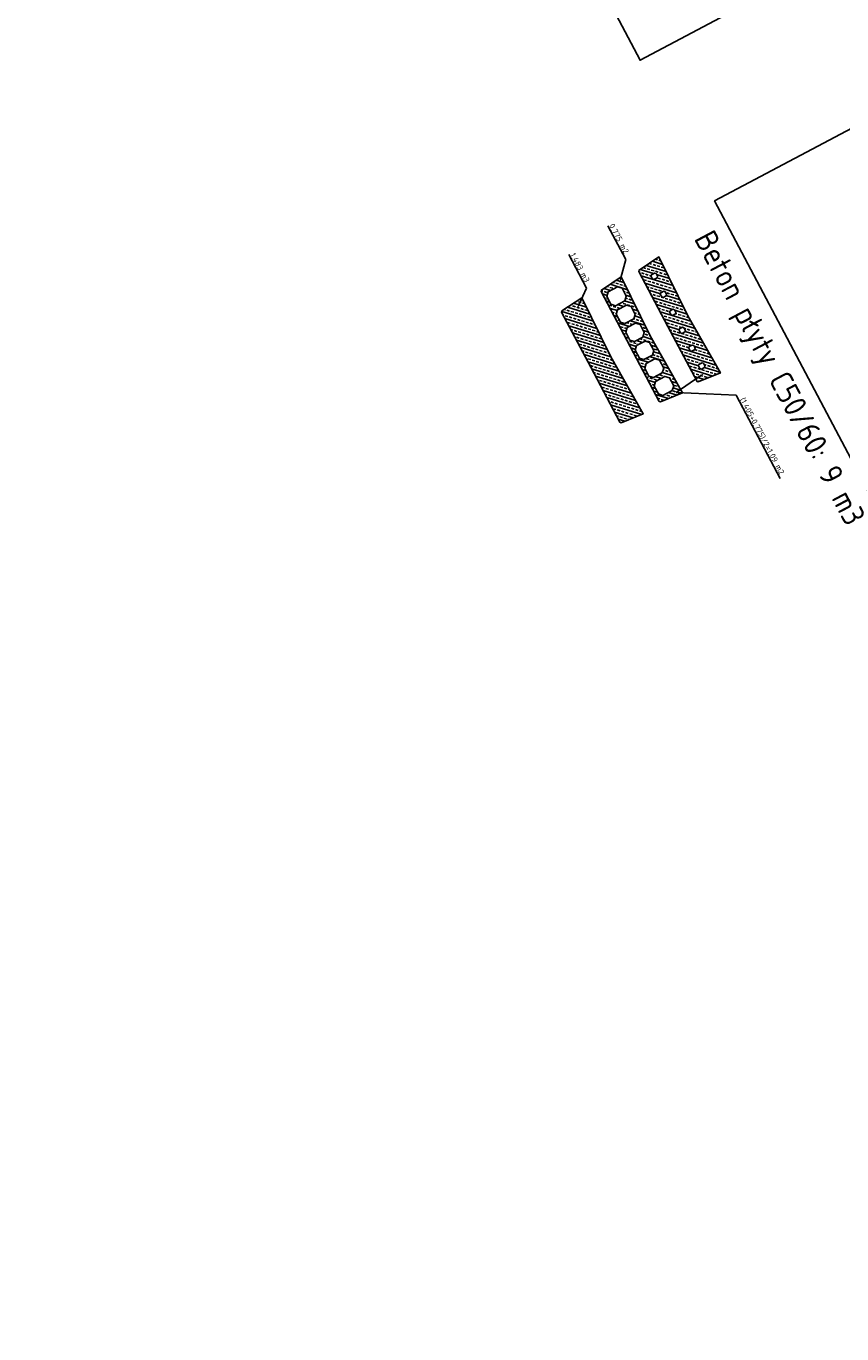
# Model space of a CAD drawing. Header units: millimetres. Extents: x -719417711 to 8331457056, y 1358857702 to 5726797456.
# Tile 28 of 71: x 7530400928 to 7530418953, y 5726489438 to 5726518317. Entities that reach past the tile are written whole.
import ezdxf
from ezdxf import colors
from ezdxf.entities.mleader import LeaderData, LeaderLine
from ezdxf.math import Vec2, Vec3

# ---------------------------------------------------------------- set-up
doc = ezdxf.new("R2010")
doc.units = ezdxf.units.MM
for name, color, linetype in [('0 wymiar', 32, 'Continuous'), ('1 cienka', 4, 'Continuous'), ('4 opis', 3, 'Continuous'), ('4 średnia', 3, 'Continuous'), ('5 gruba', 7, 'Continuous'), ('5 opis', 7, 'Continuous'), ('9 kreskowanie', 8, 'Continuous')]:
    doc.layers.add(name, color=color, linetype=linetype)
doc.layers.add('6 pomoc 01', color=1, linetype='Continuous', plot=False)
doc.layers.add('6 pomoc 02', color=140, linetype='Continuous', plot=False)
doc.styles.add('M 1_100', font='geniso.shx', dxfattribs={"height": 250})
doc.styles.add('M 1_20', font='geniso.shx', dxfattribs={"height": 50})
doc.styles.get("Standard").update_dxf_attribs({"font": 'geniso.shx'})
doc.dimstyles.new('pręt 1_20 [cm]', dxfattribs={"dimscale": 20, "dimtxt": 2.5, "dimasz": 2, "dimexe": 1, "dimexo": 2.5, "dimgap": 1, "dimtad": 1, "dimdec": 0, "dimlfac": 0.1, "dimzin": 0, "dimdsep": 46, "dimtxsty": 'Standard', "dimblk": 'NONE', "dimcen": 1, "dimdle": 1.5, "dimse1": 1, "dimse2": 1, "dimsd1": 1, "dimsd2": 1, "dimclrt": 3, "dimadec": 0, "dimazin": 0, "dimtfac": 1, "dimtdec": 0, "dimtmove": 1, "dimatfit": 3, "dimldrblk": 'NONE', "dimfxl": 1, "dimtolj": 1, "dimtzin": 0, "dimarcsym": 0})
pattern_1 = [(342.89795, (7528747821.95, 5729433843.12), (37.347464, 121.384377), []), (342.89795, (7528747863.97, 5729433763.76), (37.347464, 121.384377), [63.5, -31.75])]

# ---------------------------------------------------------------- blocks, each defined once
blk = doc.blocks.new('OG-3.4')
at = {"layer": '4 średnia', "insert": (-1913.05, 762.314), "char_height": 250, "attachment_point": 1, "style": 'M 1_100'}
blk.add_mtext_dynamic_manual_height_columns('\\pi1452.3;{\\LOG-3.4 \\P\\pi796.13;}(107,20 m n.p.m.)', width=3854.57291, gutter_width=1250, heights=[0], dxfattribs=at)
blk = doc.blocks.new('OG-3.5b')
at = {"layer": '4 średnia', "insert": (-1913.05, 762.314), "char_height": 250, "attachment_point": 1, "style": 'M 1_100'}
blk.add_mtext_dynamic_manual_height_columns('\\pi1372.8;{\\LOG-3.5b \\P\\pi796.13;}(107,00 m n.p.m.)', width=3854.57291, gutter_width=1250, heights=[0], dxfattribs=at)
blk = doc.blocks.new('OG-3.5a')
at = {"layer": '4 średnia', "insert": (-1913.05, 762.314), "char_height": 250, "attachment_point": 1, "style": 'M 1_100'}
blk.add_mtext_dynamic_manual_height_columns('\\pi1372.8;{\\LOG-3.5a \\P\\pi796.13;}(107,30 m n.p.m.)', width=3854.57291, gutter_width=1250, heights=[0], dxfattribs=at)
blk = doc.blocks.new('*D829')
at = {"layer": 'Defpoints', "color": 0, "transparency": 16777216}
for p in [(7530413587.234669, 5726545910.981071), (7530413597.937746, 5726545916.245561), (8331457056.214928, 4097968415.126375)]:
    blk.add_point(p, dxfattribs=at)
at = {"layer": '0 wymiar', "color": 3, "transparency": 16777216, "insert": (7930935372.822865, 4912257188.187174), "char_height": 50, "attachment_point": 5, "rotation": 296.1910488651}
blk.add_mtext('\\A1;181492019', dxfattribs=at)
blk = doc.blocks.new('_None')
blk = doc.blocks.new('*D848')
at = {"layer": 'Defpoints', "color": 0, "transparency": 16777216}
for p in [(7530415636, 5726542283), (-719417711, 1358861152), (-719415868, 1358857702)]:
    blk.add_point(p, dxfattribs=at)
at = {"layer": '0 wymiar', "color": 3, "transparency": 16777216, "insert": (-719416743, 1358859451), "char_height": 50, "attachment_point": 5, "rotation": 297.898}
blk.add_mtext('\\A1;391', dxfattribs=at)

msp = doc.modelspace()

# ---------------------------------------------------------------- hatches: boundary and pattern name
at = {"layer": '9 kreskowanie'}
h = msp.add_hatch(dxfattribs=at)
h.set_pattern_fill('ANSI33', color=256, scale=20, angle=-24.830530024)
h.set_pattern_definition(pattern_1)
h.paths.add_polyline_path([(7530415752.667875, 5726510470.225699), (7530415780.544916, 5726510460.10278), (7530416267.791822, 5726510658.81915), (7530415550.894907, 5726511919.950014), (7530414910.887057, 5726513221.788024), (7530414472.63838, 5726512930.522098), (7530414465.33957, 5726512901.776134), (7530415109.00372, 5726511686.00092)])
h.paths.add_polyline_path([(7530415422.115796, 5726511532.687809), (7530415388.323783, 5726511543.084912), (7530415357.442502, 5726511601.414549), (7530415367.839606, 5726511635.206563), (7530415429.693769, 5726511667.953822), (7530415463.485785, 5726511657.55672), (7530415494.367063, 5726511599.227081), (7530415483.969958, 5726511565.435068)], flags=16)
h.paths.add_polyline_path([(7530415580.776855, 5726511240.467475), (7530415645.717613, 5726511274.848862), (7530415679.509626, 5726511264.451756), (7530415710.390906, 5726511206.12212), (7530415699.993802, 5726511172.330106), (7530415635.053046, 5726511137.948719), (7530415601.261031, 5726511148.345824), (7530415570.379751, 5726511206.675461)], flags=16)
h.paths.add_polyline_path([(7530415212.497405, 5726511928.62231), (7530415178.705393, 5726511939.019414), (7530415147.824111, 5726511997.349049), (7530415158.221216, 5726512031.141066), (7530415220.075377, 5726512063.888325), (7530415253.867393, 5726512053.49122), (7530415284.748672, 5726511995.161584), (7530415274.351568, 5726511961.36957)], flags=16)
h.paths.add_polyline_path([(7530415794.354593, 5726510846.629158), (7530415863.254696, 5726510883.106729), (7530415897.04671, 5726510872.709624), (7530415927.927991, 5726510814.379988), (7530415917.530886, 5726510780.587975), (7530415848.630785, 5726510744.110405), (7530415814.838769, 5726510754.507508), (7530415783.957489, 5726510812.837144)], flags=16)
h.paths.add_polyline_path([(7530415005.733343, 5726512326.629648), (7530414971.941329, 5726512337.026752), (7530414941.060048, 5726512395.356389), (7530414951.457152, 5726512429.148403), (7530415016.397909, 5726512463.529789), (7530415050.189923, 5726512453.132685), (7530415081.071204, 5726512394.803047), (7530415070.6741, 5726512361.011034)], flags=16)
h.paths.add_polyline_path([(7530414800.074296, 5726512724.660333), (7530414766.282283, 5726512735.057437), (7530414735.401002, 5726512793.387073), (7530414745.798106, 5726512827.179088), (7530414814.698209, 5726512863.656658), (7530414848.49022, 5726512853.259554), (7530414879.371502, 5726512794.929916), (7530414868.974398, 5726512761.137902)], flags=16)
h = msp.add_hatch(dxfattribs=at)
h.set_pattern_fill('ANSI33', color=256, scale=20, angle=-24.830530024)
h.set_pattern_definition(pattern_1)
h.paths.add_polyline_path([(7530414716.799799, 5726511478.357594), (7530414076.791946, 5726512780.195601), (7530413638.54327, 5726512488.929676), (7530413631.244459, 5726512460.183713), (7530414274.908611, 5726511244.408498), (7530414918.572765, 5726510028.633278), (7530414946.449806, 5726510018.510359), (7530415433.696714, 5726510217.226729)])
h.paths.add_polyline_path([(7530414766.005203, 5726511054.071149), (7530414580.442714, 5726510955.82937), (7530414479.06667, 5726510987.020683), (7530414386.422829, 5726511162.009592), (7530414417.614142, 5726511263.385636), (7530414603.176631, 5726511361.627415), (7530414704.552673, 5726511330.436102), (7530414797.196515, 5726511155.447193)], flags=16)
h.paths.add_polyline_path([(7530414923.663112, 5726510938.965267), (7530415016.306954, 5726510763.976358), (7530414985.115642, 5726510662.600315), (7530414790.293371, 5726510559.456157), (7530414688.917328, 5726510590.64747), (7530414596.273485, 5726510765.63638), (7530414627.464799, 5726510867.012422), (7530414822.287069, 5726510970.156581)], flags=16)
h.paths.add_polyline_path([(7530414556.386811, 5726511450.005651), (7530414370.824325, 5726511351.763871), (7530414269.44828, 5726511382.955182), (7530414176.804438, 5726511557.944092), (7530414207.995752, 5726511659.320136), (7530414393.558239, 5726511757.561915), (7530414494.934281, 5726511726.370603), (7530414587.578125, 5726511551.381693)], flags=16)
h.paths.add_polyline_path([(7530415043.783497, 5726510580.510631), (7530415145.159538, 5726510549.319319), (7530415237.803382, 5726510374.330409), (7530415206.612069, 5726510272.954367), (7530414999.911762, 5726510163.521656), (7530414898.535719, 5726510194.712967), (7530414805.891877, 5726510369.701878), (7530414837.083191, 5726510471.077919)], flags=16)
h.paths.add_polyline_path([(7530414355.795938, 5726511851.281241), (7530414160.973666, 5726511748.137081), (7530414059.597625, 5726511779.328396), (7530413966.953782, 5726511954.317305), (7530413998.145093, 5726512055.693347), (7530414192.967366, 5726512158.837506), (7530414294.343409, 5726512127.646193), (7530414386.987251, 5726511952.657284)], flags=16)
h.paths.add_polyline_path([(7530414158.055579, 5726512253.504295), (7530413951.355273, 5726512144.071584), (7530413849.979232, 5726512175.262897), (7530413757.335388, 5726512350.251806), (7530413788.526701, 5726512451.627849), (7530413995.22701, 5726512561.06056), (7530414096.603052, 5726512529.869247), (7530414189.246893, 5726512354.880336)], flags=16)
h = msp.add_hatch(dxfattribs=at)
h.set_pattern_fill('ANSI33', color=256, scale=20, angle=-24.830530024)
h.set_pattern_definition(pattern_1)
h.paths.add_polyline_path([(7530413206.426918, 5726512319.400908), (7530412768.178241, 5726512028.134981), (7530412760.879431, 5726511999.389019), (7530413404.543581, 5726510783.613804), (7530414048.207736, 5726509567.838583), (7530414076.084779, 5726509557.715665), (7530414563.331685, 5726509756.432034), (7530413846.434771, 5726511017.562901)])

# ---------------------------------------------------------------- next in the draw order: block references
at = {"layer": '0 wymiar', "rotation": 297.8979501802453}
msp.add_blockref('OG-3.4', (7530295318.170634, 5726769127.920026), dxfattribs=at)

# ---------------------------------------------------------------- next in the draw order: block references
msp.add_blockref('OG-3.5b', (7530304173.91927, 5726751973.430897), dxfattribs=at)

# ---------------------------------------------------------------- next in the draw order: block references
at = {"layer": '1 cienka', "rotation": 297.8979501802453}
msp.add_blockref('OG-3.5a', (7530306321.879252, 5726748557.454565), dxfattribs=at)

# ---------------------------------------------------------------- next in the draw order: linework, layer by layer
at = {"layer": '5 gruba'}
for points in [[(7530415550.894907, 5726511919.950014), (7530414910.887057, 5726513221.788024), (7530414472.63838, 5726512930.522098), (7530414465.33957, 5726512901.776134), (7530415109.00372, 5726511686.00092), (7530415752.667875, 5726510470.225699), (7530415780.544916, 5726510460.10278), (7530416267.791822, 5726510658.81915)], [(7530414716.799799, 5726511478.357594), (7530414076.791946, 5726512780.195601), (7530413638.54327, 5726512488.929676), (7530413631.244459, 5726512460.183713), (7530414274.908611, 5726511244.408498), (7530414918.572765, 5726510028.633278), (7530414946.449806, 5726510018.510359), (7530415433.696714, 5726510217.226729)], [(7530414879.371502, 5726512794.929916), (7530414848.49022, 5726512853.259554), (7530414814.698209, 5726512863.656658), (7530414745.798106, 5726512827.179088), (7530414735.401002, 5726512793.387073), (7530414766.282283, 5726512735.057437), (7530414800.074296, 5726512724.660333), (7530414868.974398, 5726512761.137902)], [(7530414189.246893, 5726512354.880336), (7530414096.603052, 5726512529.869247), (7530413995.22701, 5726512561.06056), (7530413788.526701, 5726512451.627849), (7530413757.335388, 5726512350.251806), (7530413849.979232, 5726512175.262897), (7530413951.355273, 5726512144.071584), (7530414158.055579, 5726512253.504295)], [(7530415081.071204, 5726512394.803047), (7530415050.189923, 5726512453.132685), (7530415016.397909, 5726512463.529789), (7530414951.457152, 5726512429.148403), (7530414941.060048, 5726512395.356389), (7530414971.941329, 5726512337.026752), (7530415005.733343, 5726512326.629648), (7530415070.6741, 5726512361.011034)], [(7530413846.434771, 5726511017.562901), (7530413206.426918, 5726512319.400908), (7530412768.178241, 5726512028.134981), (7530412760.879431, 5726511999.389019), (7530413404.543581, 5726510783.613804), (7530414048.207736, 5726509567.838583), (7530414076.084779, 5726509557.715665), (7530414563.331685, 5726509756.432034)], [(7530414386.987251, 5726511952.657284), (7530414294.343409, 5726512127.646193), (7530414192.967366, 5726512158.837506), (7530413998.145093, 5726512055.693347), (7530413966.953782, 5726511954.317305), (7530414059.597625, 5726511779.328396), (7530414160.973666, 5726511748.137081), (7530414355.795938, 5726511851.281241)], [(7530415158.221216, 5726512031.141066), (7530415220.075377, 5726512063.888325), (7530415253.867393, 5726512053.49122), (7530415284.748672, 5726511995.161584), (7530415274.351568, 5726511961.36957), (7530415212.497405, 5726511928.62231), (7530415178.705393, 5726511939.019414), (7530415147.824111, 5726511997.349049)], [(7530414207.995752, 5726511659.320136), (7530414393.558239, 5726511757.561915), (7530414494.934281, 5726511726.370603), (7530414587.578125, 5726511551.381693), (7530414556.386811, 5726511450.005651), (7530414370.824325, 5726511351.763871), (7530414269.44828, 5726511382.955182), (7530414176.804438, 5726511557.944092)], [(7530415422.115796, 5726511532.687809), (7530415483.969958, 5726511565.435068), (7530415494.367063, 5726511599.227081), (7530415463.485785, 5726511657.55672), (7530415429.693769, 5726511667.953822), (7530415367.839606, 5726511635.206563), (7530415357.442502, 5726511601.414549), (7530415388.323783, 5726511543.084912)], [(7530414580.442714, 5726510955.82937), (7530414766.005203, 5726511054.071149), (7530414797.196515, 5726511155.447193), (7530414704.552673, 5726511330.436102), (7530414603.176631, 5726511361.627415), (7530414417.614142, 5726511263.385636), (7530414386.422829, 5726511162.009592), (7530414479.06667, 5726510987.020683)], [(7530415679.509626, 5726511264.451756), (7530415710.390906, 5726511206.12212), (7530415699.993802, 5726511172.330106), (7530415635.053046, 5726511137.948719), (7530415601.261031, 5726511148.345824), (7530415570.379751, 5726511206.675461), (7530415580.776855, 5726511240.467475), (7530415645.717613, 5726511274.848862)], [(7530414923.663112, 5726510938.965267), (7530415016.306954, 5726510763.976358), (7530414985.115642, 5726510662.600315), (7530414790.293371, 5726510559.456157), (7530414688.917328, 5726510590.64747), (7530414596.273485, 5726510765.63638), (7530414627.464799, 5726510867.012422), (7530414822.287069, 5726510970.156581)], [(7530415897.04671, 5726510872.709624), (7530415927.927991, 5726510814.379988), (7530415917.530886, 5726510780.587975), (7530415848.630785, 5726510744.110405), (7530415814.838769, 5726510754.507508), (7530415783.957489, 5726510812.837144), (7530415794.354593, 5726510846.629158), (7530415863.254696, 5726510883.106729)], [(7530415145.159538, 5726510549.319319), (7530415237.803382, 5726510374.330409), (7530415206.612069, 5726510272.954367), (7530414999.911762, 5726510163.521656), (7530414898.535719, 5726510194.712967), (7530414805.891877, 5726510369.701878), (7530414837.083191, 5726510471.077919), (7530415043.783497, 5726510580.510631)]]:
    msp.add_lwpolyline(points, close=True, dxfattribs=at)
at = {"layer": '6 pomoc 01'}
for points in [[(7530417580.883999, 5726551896.93683), (7530431102.465948, 5726526356.903041), (7530414493.752809, 5726517563.802857), (7530400972.17086, 5726543103.836648)], [(7530432747.73667, 5726523249.258531), (7530450040.980916, 5726490585.177952), (7530433432.267776, 5726481792.077769), (7530416139.023532, 5726514456.15835)]]:
    msp.add_lwpolyline(points, close=True, dxfattribs=at)

# ---------------------------------------------------------------- next in the draw order: texts
at = {"layer": '4 opis', "char_height": 50, "attachment_point": 1, "rotation": 297.8979501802, "style": 'M 1_20'}
for s, insert in [('\\A1;\\pi410.09,t1310.1;Nr16 ∅16, L=286cm, \\P\\pi602.53,t1502.5;10szt.', (7530414415.458411, 5726544107.052278)), ('\\A1;\\pi410.09,t1310.1;Nr15 ∅16, L=307cm, \\P\\pi602.53,t1502.5;10szt.', (7530414680.504408, 5726544022.472238))]:
    msp.add_mtext_dynamic_manual_height_columns(s, width=1365.18443315, gutter_width=250, heights=[0], dxfattribs=dict(at, insert=insert))
at = {"layer": '4 opis', "color": 1, "char_height": 50, "attachment_point": 1, "rotation": 297.8979501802, "style": 'M 1_20'}
for s, insert in [('\\A1;\\pi410.09,t1310.1;Nr16 ∅16, L=286cm, \\P\\pi615.03,t1515;8szt.', (7530413102.921801, 5726529932.588037)), ('\\A1;\\pi410.09,t1310.1;Nr15 ∅16, L=307cm, \\P\\pi615.03,t1515;8szt.', (7530413367.967794, 5726529848.007997))]:
    msp.add_mtext_dynamic_manual_height_columns(s, width=1365.18443315, gutter_width=250, heights=[0], dxfattribs=dict(at, insert=insert))
at = {"layer": '5 opis'}
for s, width, insert, char_height, attachment_point, rotation, style in [('\\pi741.88;SCHEMAT TYCZENIA GRODZIC\\P\\pi2839.3;PODPORY NR 1,\\P\\pi3492.9;skala 1:100', 10003.56048163, (7530356219.460254, 5726646843.939495), 500, 1, 297.8979501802, 'M 1_100'), ('\\pi549.04;WIDOK Z GÓRY NA PODPORĘ NR 2,\\P\\pi1265;skala 1:20', 3083.57293126, (7530377771.100025, 5726598409.374006), 100, 7, 297.8979501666, 'M 1_20'), ('\\pi741.88;SCHEMAT TYCZENIA GRODZIC\\P\\pi2789.3;PODPORY NR 2,\\P\\pi3492.9;skala 1:100', 10003.56048163, (7530386329.472917, 5726589971.101405), 500, 1, 297.8979501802, 'M 1_100')]:
    msp.add_mtext_dynamic_manual_height_columns(s, width=width, gutter_width=250, heights=[0], dxfattribs=dict(at, insert=insert, char_height=char_height, attachment_point=attachment_point, rotation=rotation, style=style))
at = {"layer": '6 pomoc 01', "char_height": 100, "attachment_point": 1, "rotation": 297.8979501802, "style": 'M 1_20'}
for s, insert in [('\\pi742.65;Długości prętów nr 1.n', (7530408903.016174, 5726525383.081683)), ('\\pi612.78;Wymiar "a" prętów nr 23.n', (7530410208.47305, 5726522970.632577))]:
    msp.add_mtext_dynamic_manual_height_columns(s, width=2769.1767296, gutter_width=250, heights=[0], dxfattribs=dict(at, insert=insert))
at = {"layer": '6 pomoc 02', "insert": (7530416117.497417, 5726513860.681667), "char_height": 500, "attachment_point": 1, "rotation": 297.8979501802, "style": 'M 1_100'}
msp.add_mtext_dynamic_manual_height_columns('Beton płyty C50/60: {\\C1;9 m3}', width=10046.4479655, gutter_width=1250, heights=[0], dxfattribs=at)

# ---------------------------------------------------------------- next in the draw order: dimensions: what is measured, and where the dimension line sits
at = {"layer": '0 wymiar'}
dim = msp.add_aligned_dim(p1=(8331457056.214927, 4097968415.126375), p2=(7530413587.23467, 5726545910.981071), distance=-11.927728, dimstyle='pręt 1_20 [cm]', dxfattribs=at)
dim.commit()
dim.dimension.update_dxf_attribs({"geometry": '*D829', "text_midpoint": (7930935372.822865, 4912257188.187174)})
dim = msp.add_linear_dim(base=(-719415868.051145, 1358857701.757545), p1=(-719417711.42993, 1358861151.921061), p2=(7530415635.868196, 5726542282.931473), angle=297.8979584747, dimstyle='pręt 1_20 [cm]', dxfattribs=at)
dim.commit()
dim.dimension.update_dxf_attribs({"geometry": '*D848', "text_midpoint": (-719416743.421586, 1358859451.361812)})

# ---------------------------------------------------------------- next in the draw order: leaders
at = {"layer": '6 pomoc 01'}
ml = msp.add_multileader_mtext('Standard', dxfattribs=at)
ml.set_content('0,775 m2', color=3)
ml.set_leader_properties()
ml.build(insert=Vec2(0, 0))
ml.multileader.update_dxf_attribs({"text_left_attachment_type": 6, "text_right_attachment_type": 6, "dogleg_length": 0.36, "arrow_head_size": 125, "scale": 50})
ctx = ml.context
ctx.base_point, ctx.scale, ctx.char_height, ctx.arrow_head_size, ctx.landing_gap_size, ctx.plane_origin, ctx.plane_x_axis, ctx.plane_y_axis = Vec3(7530413788.541087, 5726513897.397025), 50, 125, 125, 100, Vec3(7530414040.521386, 5726512637.469023), Vec3(0.4678981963, -0.8837823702), Vec3(0.8837823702, 0.4678981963)
ctx.left_attachment, ctx.right_attachment, ctx.text_align_type = 6, 6, 2
notes = []
notes.append((ctx, [(0, (1, 1, 0), (7530414177.764919, 5726513162.217528), (-0.4678981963, 0.8837823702), 18, [(0, [(7530414040.521386, 5726512637.469023)], 0, [])])]))
ctx.mtext.insert, ctx.mtext.text_direction, ctx.mtext.rotation, ctx.mtext.alignment, ctx.mtext.flow_direction = Vec3(7530414255.120288, 5726513336.688578), Vec3(0.4678981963, -0.8837823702), 5.1993000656, 3, 5
ml = msp.add_multileader_mtext('Standard', dxfattribs=at)
ml.set_content('1,483 m3', color=3)
ml.set_leader_properties()
ml.build(insert=Vec2(0, 0))
ml.multileader.update_dxf_attribs({"text_left_attachment_type": 6, "text_right_attachment_type": 6, "dogleg_length": 0.36, "arrow_head_size": 125, "scale": 50})
ctx = ml.context
ctx.base_point, ctx.scale, ctx.char_height, ctx.arrow_head_size, ctx.landing_gap_size, ctx.plane_origin, ctx.plane_x_axis, ctx.plane_y_axis = Vec3(7530412928.904824, 5726513249.554277), 50, 125, 125, 100, Vec3(7530413098.234828, 5726512066.075792), Vec3(0.4678981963, -0.8837823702), Vec3(0.8837823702, 0.4678981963)
ctx.left_attachment, ctx.right_attachment, ctx.text_align_type = 6, 6, 2
notes.append((ctx, [(0, (1, 1, 0), (7530413311.143807, 5726512527.568005), (-0.4678981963, 0.8837823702), 18, [(0, [(7530413098.234828, 5726512066.075792)], 0, [])])]))
ctx.mtext.insert, ctx.mtext.text_direction, ctx.mtext.rotation, ctx.mtext.alignment, ctx.mtext.flow_direction = Vec3(7530413388.499176, 5726512702.039055), Vec3(0.4678981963, -0.8837823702), 5.1993000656, 3, 5
ml = msp.add_multileader_mtext('Standard', dxfattribs=at)
ml.set_content('(1,405+0,775)/2=1,09 m2', color=3)
ml.set_leader_properties()
ml.build(insert=Vec2(0, 0))
ml.multileader.update_dxf_attribs({"text_left_attachment_type": 6, "text_right_attachment_type": 6, "dogleg_length": 0.36, "arrow_head_size": 125, "scale": 50})
ctx = ml.context
ctx.base_point, ctx.scale, ctx.char_height, ctx.arrow_head_size, ctx.landing_gap_size, ctx.plane_origin, ctx.plane_x_axis, ctx.plane_y_axis = Vec3(7530416627.224708, 5726510150.090289), 50, 125, 125, 100, Vec3(7530415917.390252, 5726510656.113815), Vec3(0.4678981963, -0.8837823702), Vec3(0.8837823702, 0.4678981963)
ctx.left_attachment, ctx.right_attachment = 6, 6
notes.append((ctx, [(0, (1, 1, 0), (7530416618.80254, 5726510165.998372), (0.4678981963, -0.8837823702), 18, [(1, [(7530415917.390252, 5726510656.113815), (7530415295.132384, 5726510225.063095)], 0, [])])]))
ctx.mtext.insert, ctx.mtext.text_direction, ctx.mtext.rotation, ctx.mtext.flow_direction = Vec3(7530416806.581882, 5726510131.896781), Vec3(0.4678981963, -0.8837823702), 5.1993000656, 5
for ctx, leaders in notes:
    for number, flags, end, landing, length, lines in leaders:
        leader = LeaderData()
        leader.index, (leader.has_last_leader_line, leader.has_dogleg_vector, leader.attachment_direction) = number, flags
        leader.last_leader_point, leader.dogleg_vector, leader.dogleg_length = Vec3(end), Vec3(landing), length
        for number, points, colour, breaks in lines:
            line = LeaderLine()
            line.index, line.vertices, line.color, line.breaks = number, Vec3.list(points), colors.encode_raw_color(colour), breaks
            leader.lines.append(line)
        ctx.leaders.append(leader)

doc.saveas('drawing.dxf')
